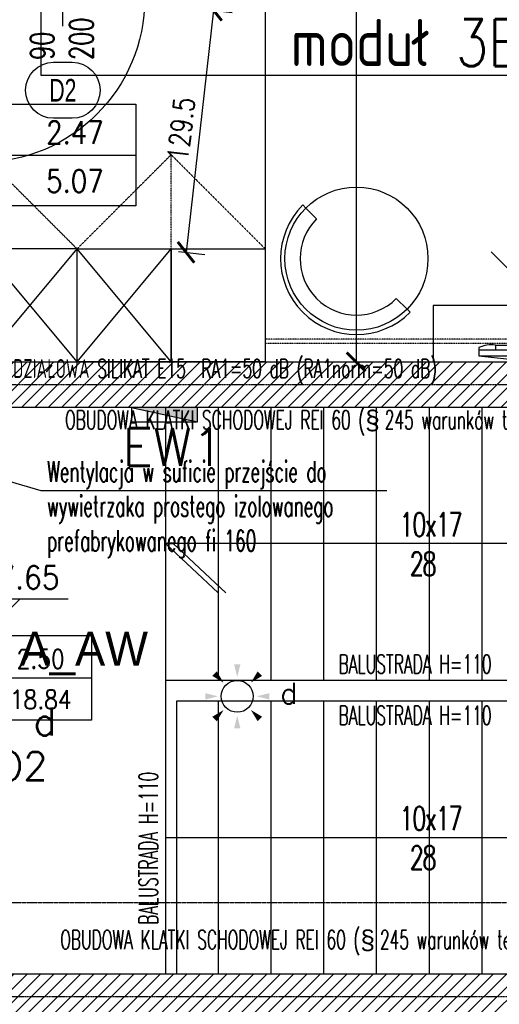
# Model space of a CAD drawing. Header units: millimetres. Extents: x 69081 to 158617, y -37521 to -9534.
# Tile 227 of 256: x 114157 to 114411, y -20178 to -19655. Entities that reach past the tile are written whole.
import ezdxf
from ezdxf.enums import TextEntityAlignment as Align

# ---------------------------------------------------------------- set-up
doc = ezdxf.new("R2010")
doc.units = ezdxf.units.MM
for name, pattern in [('DASHED2', [0.375, 0.25, -0.125]), ('DO', [0.8, 0.6, -0.1, 0, -0.1]), ('DP', [0.5, 0.3, -0.2]), ('KRESKOWA-SREDNIA', [0.2, 0.12, -0.08])]:
    doc.linetypes.add(name, pattern=pattern)
for name, color, linetype in [('0_oświetlenie', 7, 'Continuous'), ('A-ARM', 8, 'Continuous'), ('A-MEB', 8, 'Continuous'), ('A-OSI', 8, 'DO'), ('A-SCH', 1, 'Continuous'), ('A-SCI', 7, 'Continuous'), ('AM DRZIW WEWN', 1, 'Continuous'), ('BA_drz', 7, 'Continuous'), ('BA_kot', 7, 'Continuous'), ('BA_sym', 7, 'Continuous'), ('BA_WIC', 1, 'Continuous'), ('E_OPRAWY_LUXIONA', 3, 'Continuous'), ('E_Oświetlenie - czujki ruchu', 3, 'Continuous'), ('E_Oświetlenie - Numer obwodu', 1, 'Continuous'), ('E_Oświetlenie - Opis', 4, 'Continuous'), ('F-BIL', 1, 'Continuous'), ('F-BIL-OP', 3, 'Continuous'), ('F-BIL-TA', 1, 'Continuous'), ('JS_p.poż.', 240, 'Continuous'), ('JS_SUFIT PODWIESZONY', 40, 'Continuous'), ('R-----OP', 1, 'Continuous'), ('R-----WY', 1, 'Continuous')]:
    doc.layers.add(name, color=color, linetype=linetype)
doc.layers.get('R-----WY').off()
doc.styles.add('BIKTS', font='bikromsw.shx', dxfattribs={"width": 0.85})
doc.styles.add('ROMANS', font='romans.shx', dxfattribs={"height": 1})
doc.styles.add('SIMPLEX', font='simplex', dxfattribs={"width": 0.85})
doc.styles.add('TableTextStyle', font='txt')
doc.styles.add('WYM--ROMANSSHX-08', font='ROMANS.SHX', dxfattribs={"width": 0.8})
doc.dimstyles.new('ROMANSSHX-K5002508105012', dxfattribs={"dimscale": 50, "dimtxt": 0.22, "dimasz": 0.2, "dimexe": 0.2, "dimexo": 0.5, "dimgap": 0.09, "dimtad": 1, "dimdec": 3, "dimrnd": 0.5, "dimdsep": 46, "dimtxsty": 'WYM--ROMANSSHX-08', "dimblk1": 'ARCHTICK', "dimblk2": 'ARCHTICK', "dimsah": 1, "dimcen": 0.1, "dimclrd": 1, "dimclre": 1, "dimclrt": 2, "dimadec": 0, "dimazin": 0, "dimtfac": 1, "dimtdec": 3, "dimtix": 1, "dimtmove": 2, "dimatfit": 3, "dimfxl": 0.5, "dimfxlon": 1, "dimtolj": 1, "dimarcsym": 0})

# ---------------------------------------------------------------- blocks, each defined once
blk = doc.blocks.new('tv 50 cali')
at = {"layer": 'A-MEB'}
for p, q in [((57768.44, -31219.85), (57797.2, -31216.65)), ((57768.44, -31224.3), (57768.44, -31219.85)), ((57880.44, -31219.85), (57768.44, -31219.85)), ((57851.69, -31216.65), (57797.2, -31216.65)), ((57880.44, -31219.85), (57851.69, -31216.65)), ((57880.44, -31224.3), (57880.44, -31219.85)), ((57880.44, -31223.05), (57768.44, -31223.05)), ((57777.2, -31225.55), (57777.2, -31223.05)), ((57871.69, -31225.55), (57777.2, -31225.55)), ((57871.69, -31225.55), (57871.69, -31223.05))]:
    blk.add_line(p, q, dxfattribs=at)
blk.add_lwpolyline([(57774.95, -31275.04), (57824.44, -31225.55), (57873.94, -31275.04)], dxfattribs=at)
for centre, start, end in [((57775.01, -31209.6), 245.9345, 277.8122), ((57873.88, -31209.6), 262.1878, 294.0655)]:
    blk.add_arc(centre, 16.1, start, end, dxfattribs=at)
blk = doc.blocks.new('EKOT1')
blk.add_lwpolyline([(-35, 35), (35, 35), (0, 0)], close=True)
at = {"style": 'ROMANS', "width": 0.9}
blk.add_attdef('POZIOM', (-35, 49.6), '', height=35, dxfattribs=at)
blk = doc.blocks.new('osie')
at = {"layer": 'A-OSI'}
for p, q in [((18070.03, -42687.43), (20818.3, -42687.43)), ((19559.28, -43012.43), (20818.3, -43012.43))]:
    blk.add_line(p, q, dxfattribs=at)
blk = doc.blocks.new('dr1h901')
at = {"color": 0}
blk.add_line((-0.5, 0), (-0.5, 1.005), dxfattribs=at)
at = {"color": 1}
blk.add_line((0, 0.1689), (0, -0.2655), dxfattribs=at)
blk.add_arc((-0.5, 0), 1, 0, 90, dxfattribs=at)
blk = doc.blocks.new('_ARCHTICK')
at = {"color": 0, "linetype": 'ByBlock', "const_width": 0.15}
blk.add_lwpolyline([(-0.5, -0.5), (0.5, 0.5)], dxfattribs=at)
blk = doc.blocks.new('*D3044')
at = {"layer": 'A-SCI', "color": 1, "lineweight": -2, "transparency": 16777216}
for p, q in [((114312.14, -19436.59), (114345.45, -19436.59)), ((114335.45, -19436.59), (114335.45, -19836.59)), ((114312.14, -19836.59), (114345.45, -19836.59))]:
    blk.add_line(p, q, dxfattribs=at)
at = {"layer": 'Defpoints', "color": 0, "lineweight": 5, "transparency": 16777216}
for p in [(114287.14, -19436.59), (114287.14, -19836.59), (114335.45, -19836.59)]:
    blk.add_point(p, dxfattribs=at)
at = {"layer": 'A-SCI', "color": 1, "lineweight": -2, "transparency": 16777216, "xscale": 10, "yscale": 10, "zscale": 10}
for p, rotation in [((114335.45, -19436.59), 90), ((114335.45, -19836.59), 270)]:
    blk.add_blockref('_ARCHTICK', p, dxfattribs=dict(at, rotation=rotation))
at = {"layer": 'A-SCI', "color": 2, "transparency": 16777216, "insert": (114325.45, -19636.59), "char_height": 11, "attachment_point": 5, "rotation": 90, "style": 'WYM--ROMANSSHX-08'}
blk.add_mtext('\\A1;400', dxfattribs=at)
blk = doc.blocks.new('*D3056')
at = {"layer": 'A-SCI', "color": 1, "lineweight": -2, "transparency": 16777216}
for p, q in [((114259.63, -19649.87), (114245.04, -19778.4)), ((114255.57, -19649.41), (114269.57, -19651)), ((114240.98, -19777.94), (114254.98, -19779.53))]:
    blk.add_line(p, q, dxfattribs=at)
at = {"layer": 'Defpoints', "color": 0, "lineweight": 5, "transparency": 16777216}
for p in [(114230.73, -19646.59), (114216.14, -19775.12), (114245.04, -19778.4)]:
    blk.add_point(p, dxfattribs=at)
at = {"layer": 'A-SCI', "color": 1, "lineweight": -2, "transparency": 16777216, "xscale": 10, "yscale": 10, "zscale": 10}
for p, rotation in [((114259.63, -19649.87), 83.52392434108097), ((114245.04, -19778.4), 263.523924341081)]:
    blk.add_blockref('_ARCHTICK', p, dxfattribs=dict(at, rotation=rotation))
at = {"layer": 'A-SCI', "color": 2, "transparency": 16777216, "insert": (114242.4, -19713.01), "char_height": 11, "attachment_point": 5, "rotation": 83.5239, "style": 'WYM--ROMANSSHX-08'}
blk.add_mtext('\\A1;129.5', dxfattribs=at)
blk = doc.blocks.new('DYBY-BL5')
at = {"layer": 'F-BIL-TA', "color": 1}
blk.add_line((0, 45), (110, 45), dxfattribs=at)
blk.add_lwpolyline([(0, 0), (0, 90), (110, 90), (110, 0)], close=True, dxfattribs=at)
at = {"layer": 'F-BIL-OP', "style": 'SIMPLEX', "width": 0.85}
blk.add_attdef('NR', text='', height=20, dxfattribs=at).set_placement((56, 55), align=Align.CENTER)
at = {"layer": 'F-BIL-OP', "color": 2, "style": 'SIMPLEX', "width": 0.85, "flags": 1}
for tag, p in [('NAZWA', (119, 55)), ('POSADZKA', (119, 12)), ('GRUPA', (119, -27)), ('RODZAJ', (119, -72))]:
    blk.add_attdef(tag, p, '', height=19, dxfattribs=at)
at = {"layer": 'F-BIL-OP', "color": 2, "style": 'SIMPLEX', "width": 0.85}
blk.add_attdef('POW.', text='', height=20, dxfattribs=at).set_placement((56, 12), align=Align.CENTER)
at = {"layer": 'F-BIL-OP', "color": 2, "style": 'SIMPLEX', "width": 0.85, "flags": 1}
blk.add_attdef('POWH.', text='', height=20, dxfattribs=at).set_placement((56, -27), align=Align.CENTER)
blk = doc.blocks.new('symdrz')
blk.add_lwpolyline([(-10, -30, -1), (-10, 30), (10, 30, -1), (10, -30)], format="xyb", close=True)
at = {"style": 'BIKTS', "width": 0.8}
blk.add_attdef('SZERDRZ', text='', height=25, dxfattribs=at).set_placement((77.1, 8.8), align=Align.CENTER)
blk.add_attdef('SYMDRZ', text='', height=25, dxfattribs=at).set_placement((0, 0), align=Align.MIDDLE)
blk.add_attdef('WYSDRZ', text='', height=25, dxfattribs=at).set_placement((77.1, -9.5), align=Align.TOP_CENTER)
blk = doc.blocks.new('PRZEKROJE')
at = {"layer": 'R-----OP', "color": 121, "linetype": 'DP'}
blk.add_lwpolyline([(19889.14, -34118.77), (19788.52, -34118.77), (19788.52, -34118.77), (20055.1, -34118.77), (20055.1, -34118.77), (21600.08, -34118.77)], dxfattribs=at)
blk = doc.blocks.new('opis lamp')
at = {"layer": 'E_Oświetlenie - Numer obwodu', "style": 'SIMPLEX'}
blk.add_attdef('OBWÓD', text='', height=15, dxfattribs=at).set_placement((-9.46, -1.18), align=Align.CENTER)
at = {"layer": 'E_Oświetlenie - Opis', "style": 'SIMPLEX'}
blk.add_attdef('OPIS1', (55.72, 42.77), '', height=15, dxfattribs=at)
blk = doc.blocks.new('Czujka ruchu 360')
at = {"layer": 'E_Oświetlenie - czujki ruchu'}
blk.add_circle((0, 0), 11.31, dxfattribs=at)
for points in [[(0, 13.68), (-2.25, 22.68), (2.25, 22.68), (-2.25, 22.68)], [(-9.67, 9.67), (-17.63, 14.45), (-14.45, 17.63), (-17.63, 14.45)], [(9.67, 9.67), (17.63, 14.45), (14.45, 17.63), (17.63, 14.45)], [(-13.68, 0), (-22.68, -2.25), (-22.68, 2.25), (-22.68, -2.25)], [(13.68, 0), (22.68, -2.25), (22.68, 2.25), (22.68, -2.25)], [(-9.67, -9.67), (-14.45, -17.63), (-17.63, -14.45), (-14.45, -17.63)], [(0, -13.68), (-2.25, -22.68), (2.25, -22.68), (-2.25, -22.68)], [(9.67, -9.67), (14.45, -17.63), (17.63, -14.45), (14.45, -17.63)]]:
    blk.add_solid(points, dxfattribs=at)
at = {"layer": 'E_Oświetlenie - Numer obwodu', "style": 'SIMPLEX'}
blk.add_attdef('OBWÓD', text='', height=15, dxfattribs=at).set_placement((0, -42.53), align=Align.CENTER)
at = {"layer": 'E_Oświetlenie - Opis', "style": 'SIMPLEX'}
for tag, p in [('SYMBOL', (-34.22, 26.89)), ('OPIS1', (26.83, -1.12))]:
    blk.add_attdef(tag, p, '', height=15, dxfattribs=at)
blk = doc.blocks.new('EW1')
at = {"layer": 'E_OPRAWY_LUXIONA'}
h = blk.add_hatch(color=256, dxfattribs=at)
h.dxf.hatch_style = 1
h.paths.add_polyline_path([(17.5, -3.75), (17.5, 3.75), (-17.5, 3.75)])
blk.add_line((-17.5, 3.75), (17.5, -3.75), dxfattribs=at)
blk.add_lwpolyline([(-17.5, -3.75), (17.5, -3.75), (17.5, 3.75), (-17.5, 3.75)], close=True, dxfattribs=at)
at = {"layer": 'E_OPRAWY_LUXIONA', "linetype": 'ByBlock', "style": 'WYM--ROMANSSHX-08'}
blk.add_attdef('1', (-4.5, 5.28), '', height=20, dxfattribs=at)

msp = doc.modelspace()

# ---------------------------------------------------------------- hatches: boundary and pattern name
at = {"layer": 'JS_p.poż.'}
h = msp.add_hatch(dxfattribs=at)
h.set_pattern_fill('ANSI31', color=256, scale=40, style=0)
h.set_pattern_definition([(45, (93330.235, -5530.9077), (-3.5355339, 3.5355339), [])])
h.paths.add_polyline_path([(114670.1415, -19860.5941), (114670.1415, -19836.607), (113996.1415, -19836.5941), (113996.1415, -19860.5941)])
h = msp.add_hatch(dxfattribs=at)
h.set_pattern_fill('ANSI31', color=256, scale=40, style=0)
h.set_pattern_definition([(45, (93330.235, -5855.9077), (-3.5355339, 3.5355339), [])])
h.paths.add_polyline_path([(114670.1415, -20185.5941), (114670.1415, -20161.607), (114020.1415, -20161.5941), (113996.1415, -20185.5941)])

# ---------------------------------------------------------------- linework, layer by layer
at = {"layer": 'A-MEB'}
for p, q in [((114308.7106, -19754.9065), (114307.0821, -19753.278)), ((114314.4103, -19760.6062), (114308.7106, -19754.9065)), ((114187.1415, -19836.5941), (114137.1415, -19776.5941)), ((114137.1415, -19836.5941), (114187.1415, -19776.5941)), ((114187.1415, -19836.5941), (114237.1415, -19776.5941)), ((114237.1415, -19836.5941), (114187.1415, -19776.5941)), ((114362.4507, -19808.6466), (114356.751, -19802.9469)), ((114362.4507, -19808.6466), (114364.0792, -19810.2751))]:
    msp.add_line(p, q, dxfattribs=at)
at = {"layer": 'A-MEB', "linetype": 'KRESKOWA-SREDNIA'}
for points in [[(114137.1415, -19776.5941), (114137.1415, -19726.5941), (114187.1415, -19776.5941)], [(114237.1415, -19776.5941), (114237.1415, -19726.5941), (114187.1415, -19776.5941)], [(114237.1415, -19776.5941), (114237.1415, -19726.5941), (114287.1415, -19776.5941)], [(114624.1415, -19824.5941), (114287.1415, -19824.5941), (114287.1415, -19826.5941), (114624.1415, -19826.5941)]]:
    msp.add_lwpolyline(points, dxfattribs=at)
at = {"layer": 'A-MEB'}
for points in [[(114187.1415, -19836.5941), (114187.1415, -19776.5941), (114137.1415, -19776.5941), (114137.1415, -19836.5941)], [(114187.1415, -19836.5941), (114187.1415, -19776.5941), (114237.1415, -19776.5941), (114237.1415, -19836.5941)], [(114237.1415, -19836.5941), (114237.1415, -19776.5941), (114287.1415, -19776.5941), (114287.1415, -19836.5941)]]:
    msp.add_lwpolyline(points, close=True, dxfattribs=at)
msp.add_lwpolyline([(114376.3044, -19836.5941), (114616.0643, -19836.5941), (114616.0643, -19786.5941), (114516.0643, -19786.5941), (114516.0643, -19806.5941), (114376.3044, -19806.5941), (114376.3044, -19836.5941)], dxfattribs=at)
msp.add_circle((114335.5806, -19781.7766), 38, dxfattribs=at)
for radius in [40.303, 29.9394]:
    msp.add_arc((114335.5806, -19781.7766), radius, 135, 315, dxfattribs=at)
at = {"layer": 'A-SCH', "color": 1}
for p, q in [((114234.1415, -19860.5941), (114234.1415, -20161.5941)), ((114262.1415, -19860.5941), (114262.1415, -20005.5941)), ((114290.1415, -19860.5941), (114290.1415, -20005.5941)), ((114318.1415, -19860.5941), (114318.1415, -20005.5941)), ((114346.1415, -19860.5941), (114346.1415, -20005.5941)), ((114374.1415, -19860.5941), (114374.1415, -20005.5941)), ((114402.1415, -19860.5941), (114402.1415, -20005.5941)), ((114486.1415, -19933.0941), (114234.1415, -19933.0941)), ((114234.1415, -19933.0941), (114262.1415, -19959.23)), ((114238.1415, -19933.0941), (114266.1415, -19959.23)), ((114234.1415, -20005.5941), (114486.1415, -20005.5941)), ((114240.1415, -20016.5941), (114486.1415, -20016.5941)), ((114262.1415, -20016.5941), (114262.1415, -20161.5941)), ((114290.1415, -20016.5941), (114290.1415, -20161.5941)), ((114318.1415, -20016.5941), (114318.1415, -20161.5941)), ((114346.1415, -20016.5941), (114346.1415, -20161.5941)), ((114374.1415, -20016.5941), (114374.1415, -20161.5941)), ((114402.1415, -20016.5941), (114402.1415, -20161.5941)), ((114234.1415, -20089.0941), (114486.1415, -20089.0941))]:
    msp.add_line(p, q, dxfattribs=at)
msp.add_lwpolyline([(114240.1415, -20161.5941), (114240.1415, -20016.5941)], dxfattribs=at)
at = {"layer": 'A-SCI', "color": 4}
for points in [[(114020.1415, -19836.5941), (114646.1415, -19836.5941)], [(114020.1415, -19860.5941), (114646.1415, -19860.5941), (114646.1415, -19886.0941)], [(114646.1415, -20136.0941), (114646.1415, -20161.5941), (114020.1415, -20161.5941), (114020.1415, -20020.2438)]]:
    msp.add_lwpolyline(points, dxfattribs=at)
at = {"layer": 'BA_kot'}
msp.add_lwpolyline([(114157.0063, -19962.3131), (114182.3877, -19962.3131)], dxfattribs=at)
at = {"layer": 'BA_WIC'}
msp.add_lwpolyline([(114118.8008, -19890.5941), (114167.8865, -19904.829), (114351.6441, -19904.829)], dxfattribs=at)
at = {"layer": 'JS_SUFIT PODWIESZONY', "linetype": 'DASHED2'}
msp.add_lwpolyline([(114287.1415, -19646.5941), (114287.1415, -19835.1176)], dxfattribs=at)

# ---------------------------------------------------------------- block references
at = {"layer": '0_oświetlenie', "color": 4}
ref = msp.add_blockref('EW1', (114233.6281, -19864.6194), dxfattribs=at)
ref.add_attrib('1', 'EW1', (114211.2041, -19891.7304), dxfattribs={"layer": 'E_OPRAWY_LUXIONA', "linetype": 'ByBlock', "height": 20, "style": 'WYM--ROMANSSHX-08'})
at = {"layer": '0_oświetlenie'}
ref = msp.add_blockref('Czujka ruchu 360', (114272.2453, -20014.1596, 105.6527), dxfattribs=dict(at, xscale=0.75, yscale=0.75, zscale=0.75))
ref.add_attrib('OPIS1', 'd', (114295.0317, -20018.2251, 105.6527), dxfattribs={"layer": 'E_Oświetlenie - Opis', "height": 11.25, "style": 'SIMPLEX'})
ref = msp.add_blockref('opis lamp', (114117.157, -20030.6437, 1), dxfattribs=at)
ref.add_attrib('OBWÓD', 'T3/O2', dxfattribs={"layer": 'E_Oświetlenie - Numer obwodu', "height": 15, "style": 'SIMPLEX'}).set_placement((114139.3133, -20058.6117, 1), align=Align.CENTER)
ref.add_attrib('OPIS1', 'd', (114163.8623, -20035.0201, 1), dxfattribs={"layer": 'E_Oświetlenie - Opis', "height": 15, "style": 'SIMPLEX'})
at = {"layer": 'A-ARM', "rotation": 180.0000000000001}
msp.add_blockref('tv 50 cali', (172281.0857, -51053.2415), dxfattribs=at)
at = {"layer": 'A-SCI', "color": 4}
msp.add_blockref('osie', (94084.5456, 22838.835), dxfattribs=at)
at = {"layer": 'AM DRZIW WEWN'}
ref = msp.add_blockref('symdrz', (114179.6198, -19692.3803), dxfattribs=dict(at, xscale=0.4950000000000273, yscale=0.4950000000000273, zscale=0.4950000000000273))
ref.add_attrib('Symdrz', 'D2', dxfattribs={"layer": 'BA_sym', "height": 12, "style": 'BIKTS', "width": 0.7}).set_placement((114179.6198, -19692.3803), align=Align.MIDDLE_CENTER)
at = {"layer": 'BA_drz', "xscale": 87, "yscale": -87, "zscale": -87}
msp.add_blockref('dr1h901', (114179.6415, -19643.5941), dxfattribs=at)
at = {"layer": 'BA_kot', "xscale": 0.3499999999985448, "yscale": 0.3499999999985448, "zscale": 0.3499999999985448}
msp.add_blockref('EKOT1', (114144.7563, -19974.5631), dxfattribs=at).add_auto_attribs({'POZIOM': '+7.65'})
at = {"layer": 'F-BIL'}
for p, xscale, yscale, zscale, values in [((114152.4055, -19753.776), 0.6, 0.6, 0.6, {'NR': '2.47', 'POW.': '5.07'}), ((114139.8306, -20026.8442), 0.5, 0.5, 0.5, {'NR': '2.50', 'POW.': '18.84'})]:
    msp.add_blockref('DYBY-BL5', p, dxfattribs=dict(at, xscale=xscale, yscale=yscale, zscale=zscale)).add_auto_attribs(values)
at = {"layer": 'R-----WY'}
msp.add_blockref('PRZEKROJE', (93259.4635, 13995.1786), dxfattribs=at)

# ---------------------------------------------------------------- texts
at = {"layer": '0_oświetlenie', "style": 'TableTextStyle'}
msp.add_text('A_AW', height=18, dxfattribs=at).set_placement((114156.6205, -19997.8713))
at = {"layer": '0_oświetlenie', "linetype": 'Continuous', "insert": (114362.1541, -19571.1939, 1), "char_height": 25, "width": 378.004849, "attachment_point": 2, "style": 'WYM--ROMANSSHX-08', "bg_fill": 16, "box_fill_scale": 1.2, "bg_fill_color": 257, "bg_fill_transparency": 0}
msp.add_mtext('\\Fsimplex.shx|c238;oświetlenie wg projektu powtarzalnego wnętrz \\Pmoduł 3B', dxfattribs=at)
at = {"layer": 'JS_p.poż.', "ltscale": 0.02, "char_height": 10, "width": 337.528675, "attachment_point": 1, "style": 'ROMANS'}
for insert in [(114180.7796, -19862.3563), (114178.2215, -20138.334)]:
    msp.add_mtext('{\\W0.6;OBUDOWA KLATKI SCHODOWEJ REI 60 (\\fArial|b0|i0|c238|p34;\\W1;§\\fMS Shell Dlg 2|b0|i0|c238|p0;\\H0.70832x; \\Fromans|c238;\\H1.4118x;\\W0.6;245 warunków technicznych)}', dxfattribs=dict(at, insert=insert))
at = {"layer": 'R-----OP', "rotation": 90, "style": 'ROMANS'}
for s, insert, char_height, width, attachment_point in [('\\pxql;{\\W0.7;90\\P200}', (114195.698, -19313.4281), 12.5, 362.829506, 9), ('\\pxql;{\\W0.6;BALUSTRADA H=110}', (114220.0134, -20135.4944), 10, 237.48282, 1)]:
    msp.add_mtext(s, dxfattribs=dict(at, insert=insert, char_height=char_height, width=width, attachment_point=attachment_point))
at = {"layer": 'R-----OP', "attachment_point": 1, "style": 'ROMANS'}
for s, insert, char_height, width in [('{\\W0.6;ŚCIANA DZIAŁOWA SILIKAT E15  RA1=50 dB (RA1norm=50 dB)}', (114121.5923, -19835.1176), 10, 360.981739), ('{\\W0.6;Wentylacja w suficie przejście do wywietrzaka prostego izolowanego prefabrykowanego fi 160}', (114171.2155, -19889.333), 11, 187.975272), ('\\pxql;{\\W0.7;\\T0.9;\\C2;10x17\\P 28}', (114358.481, -19916.733), 12.5, 110.825691), ('\\pxql;{\\W0.6;BALUSTRADA H=110}', (114326.105, -19992.0513), 10, 237.48282), ('\\pxql;{\\W0.6;BALUSTRADA H=110}', (114326.105, -20019.2902), 10, 237.48282), ('\\pxql;{\\W0.7;\\T0.9;\\C2;10x17\\P 28}', (114358.481, -20072.733), 12.5, 110.825691)]:
    msp.add_mtext(s, dxfattribs=dict(at, insert=insert, char_height=char_height, width=width))

# ---------------------------------------------------------------- dimensions: what is measured, and where the dimension line sits
at = {"layer": 'A-SCI'}
dim = msp.add_linear_dim(base=(114335.4487, -19836.5941), p1=(114287.1415, -19436.5941), p2=(114287.1415, -19836.5941), angle=90, dimstyle='ROMANSSHX-K5002508105012', dxfattribs=at)
dim.commit()
dim.dimension.update_dxf_attribs({"geometry": '*D3044', "text_midpoint": (114325.4487, -19636.5941)})
dim = msp.add_aligned_dim(p1=(114230.7305, -19646.5941), p2=(114216.1415, -19775.1176), distance=29.0862, dimstyle='ROMANSSHX-K5002508105012', dxfattribs=at)
dim.commit()
dim.dimension.update_dxf_attribs({"geometry": '*D3056', "text_midpoint": (114242.4004, -19713.0085)})

doc.saveas('drawing.dxf')
